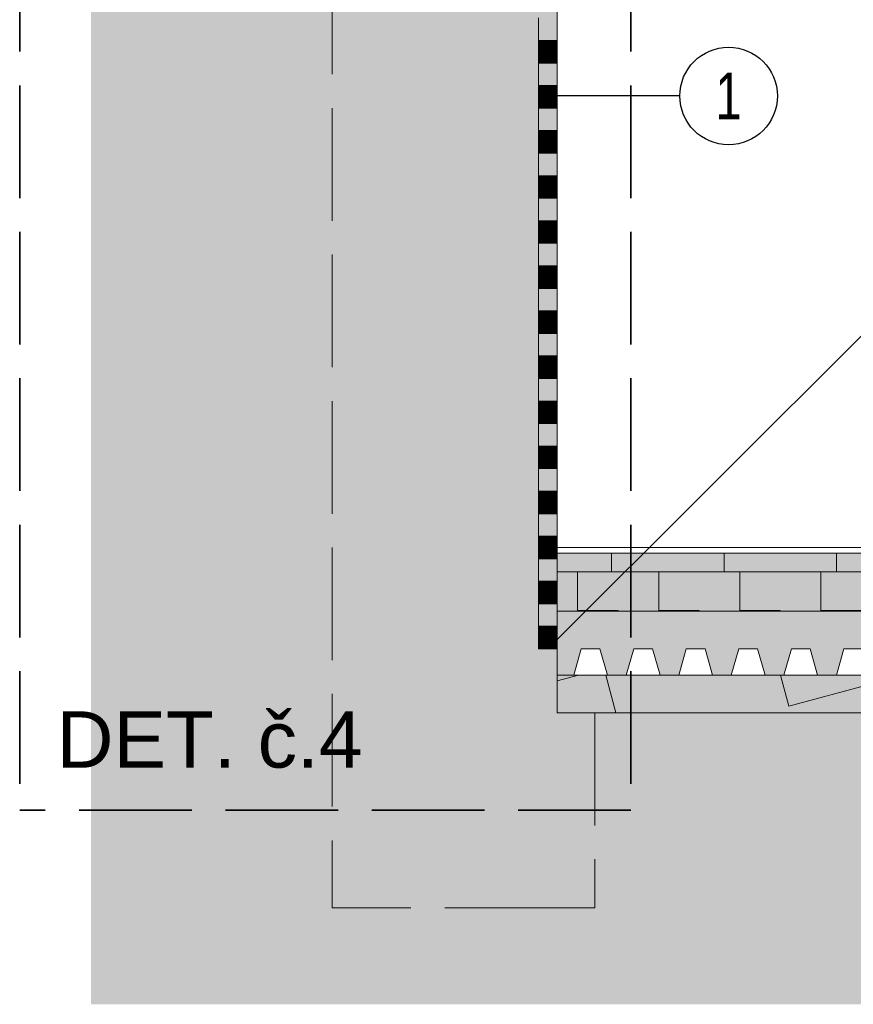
# Model space of a CAD drawing. Header units: millimetres. Extents: x 29003 to 60673, y -60985 to 17010.
# Tile 78 of 128: x 38474 to 40695, y -12065 to -9443. Entities that reach past the tile are written whole.
import ezdxf

# ---------------------------------------------------------------- set-up
doc = ezdxf.new("R2010")
doc.units = ezdxf.units.MM
doc.linetypes.add('Carkovana 2x_1', pattern=[390, 300, -90])
doc.linetypes.add('Carkovana 2x_1_1', pattern=[200, 150, -50])
for name, color, linetype, lineweight in [('XR$1$ŘEZY_1', 7, 'Continuous', 25), ('XR$2$ŘEZY - KOTY_ TEXTY_1', 7, 'Continuous', 25), ('XR$3$ŘEZY - FILING_1', 7, 'Continuous', 25)]:
    doc.layers.add(name, color=color, linetype=linetype, lineweight=lineweight)
doc.styles.add('ARIAL', font='ARIAL.TTF')

# ---------------------------------------------------------------- blocks, each defined once
blk = doc.blocks.new('VZOROVÁ ČÁRA_4')
at = {"layer": 'XR$1$ŘEZY_1', "color": 1, "linetype": 'Continuous', "lineweight": 13}
for p, q in [((39855.9, -9438.1), (39855.9, -9498.1)), ((39905.9, -9498.1), (39855.9, -9498.1)), ((39855.9, -9498.1), (39855.9, -9558.1)), ((39905.9, -9499.3), (39855.9, -9499.3)), ((39905.9, -9500.5), (39855.9, -9500.5)), ((39905.9, -9501.7), (39855.9, -9501.7)), ((39905.9, -9502.9), (39855.9, -9502.9)), ((39905.9, -9504.1), (39855.9, -9504.1)), ((39905.9, -9505.3), (39855.9, -9505.3)), ((39905.9, -9506.5), (39855.9, -9506.5)), ((39905.9, -9507.7), (39855.9, -9507.7)), ((39905.9, -9508.9), (39855.9, -9508.9)), ((39905.9, -9510.1), (39855.9, -9510.1)), ((39905.9, -9511.3), (39855.9, -9511.3)), ((39905.9, -9512.5), (39855.9, -9512.5)), ((39905.9, -9513.7), (39855.9, -9513.7)), ((39905.9, -9514.9), (39855.9, -9514.9)), ((39905.9, -9516.1), (39855.9, -9516.1)), ((39905.9, -9517.3), (39855.9, -9517.3)), ((39905.9, -9498.1), (39905.9, -9558.1)), ((39905.9, -9498.1), (39905.9, -9558.1)), ((39905.9, -9498.1), (39905.9, -9558.1)), ((39905.9, -9498.1), (39905.9, -9558.1)), ((39905.9, -9498.1), (39905.9, -9558.1)), ((39905.9, -9518.5), (39855.9, -9518.5)), ((39905.9, -9519.7), (39855.9, -9519.7)), ((39905.9, -9520.9), (39855.9, -9520.9)), ((39905.9, -9522.1), (39855.9, -9522.1)), ((39905.9, -9523.3), (39855.9, -9523.3)), ((39905.9, -9524.5), (39855.9, -9524.5)), ((39905.9, -9525.7), (39855.9, -9525.7)), ((39905.9, -9526.9), (39855.9, -9526.9)), ((39905.9, -9528.1), (39855.9, -9528.1)), ((39905.9, -9529.3), (39855.9, -9529.3)), ((39905.9, -9530.5), (39855.9, -9530.5)), ((39905.9, -9531.7), (39855.9, -9531.7)), ((39905.9, -9532.9), (39855.9, -9532.9)), ((39905.9, -9534.1), (39855.9, -9534.1)), ((39905.9, -9535.3), (39855.9, -9535.3)), ((39905.9, -9536.5), (39855.9, -9536.5)), ((39905.9, -9537.7), (39855.9, -9537.7)), ((39905.9, -9538.9), (39855.9, -9538.9)), ((39905.9, -9540.1), (39855.9, -9540.1)), ((39905.9, -9541.3), (39855.9, -9541.3)), ((39905.9, -9542.5), (39855.9, -9542.5)), ((39905.9, -9543.7), (39855.9, -9543.7)), ((39905.9, -9544.9), (39855.9, -9544.9)), ((39905.9, -9546.1), (39855.9, -9546.1)), ((39905.9, -9547.3), (39855.9, -9547.3)), ((39905.9, -9548.5), (39855.9, -9548.5)), ((39905.9, -9549.7), (39855.9, -9549.7)), ((39905.9, -9550.9), (39855.9, -9550.9)), ((39905.9, -9552.1), (39855.9, -9552.1)), ((39905.9, -9553.3), (39855.9, -9553.3)), ((39905.9, -9554.5), (39855.9, -9554.5)), ((39905.9, -9555.7), (39855.9, -9555.7)), ((39905.9, -9556.9), (39855.9, -9556.9)), ((39855.9, -9558.1), (39855.9, -9618.1)), ((39905.9, -9558.1), (39855.9, -9558.1)), ((39905.9, -9618.1), (39855.9, -9618.1)), ((39855.9, -9618.1), (39855.9, -9678.1)), ((39905.9, -9619.3), (39855.9, -9619.3)), ((39905.9, -9620.5), (39855.9, -9620.5)), ((39905.9, -9621.7), (39855.9, -9621.7)), ((39905.9, -9618.1), (39905.9, -9678.1)), ((39905.9, -9618.1), (39905.9, -9678.1)), ((39905.9, -9618.1), (39905.9, -9678.1)), ((39905.9, -9618.1), (39905.9, -9678.1)), ((39905.9, -9618.1), (39905.9, -9678.1)), ((39905.9, -9622.9), (39855.9, -9622.9)), ((39905.9, -9624.1), (39855.9, -9624.1)), ((39905.9, -9625.3), (39855.9, -9625.3)), ((39905.9, -9626.5), (39855.9, -9626.5)), ((39905.9, -9627.7), (39855.9, -9627.7)), ((39905.9, -9628.9), (39855.9, -9628.9)), ((39905.9, -9630.1), (39855.9, -9630.1)), ((39905.9, -9631.3), (39855.9, -9631.3)), ((39905.9, -9632.5), (39855.9, -9632.5)), ((39905.9, -9633.7), (39855.9, -9633.7)), ((39905.9, -9634.9), (39855.9, -9634.9)), ((39905.9, -9636.1), (39855.9, -9636.1)), ((39905.9, -9637.3), (39855.9, -9637.3)), ((39905.9, -9638.5), (39855.9, -9638.5)), ((39905.9, -9639.7), (39855.9, -9639.7)), ((39905.9, -9640.9), (39855.9, -9640.9)), ((39905.9, -9642.1), (39855.9, -9642.1)), ((39905.9, -9643.3), (39855.9, -9643.3)), ((39905.9, -9644.5), (39855.9, -9644.5)), ((39905.9, -9645.7), (39855.9, -9645.7)), ((39905.9, -9646.9), (39855.9, -9646.9)), ((39905.9, -9648.1), (39855.9, -9648.1)), ((39905.9, -9649.3), (39855.9, -9649.3)), ((39905.9, -9650.5), (39855.9, -9650.5)), ((39905.9, -9651.7), (39855.9, -9651.7)), ((39905.9, -9652.9), (39855.9, -9652.9)), ((39905.9, -9654.1), (39855.9, -9654.1)), ((39905.9, -9655.3), (39855.9, -9655.3)), ((39905.9, -9656.5), (39855.9, -9656.5)), ((39905.9, -9657.7), (39855.9, -9657.7)), ((39905.9, -9658.9), (39855.9, -9658.9)), ((39905.9, -9660.1), (39855.9, -9660.1)), ((39905.9, -9661.3), (39855.9, -9661.3)), ((39905.9, -9662.5), (39855.9, -9662.5)), ((39905.9, -9663.7), (39855.9, -9663.7)), ((39905.9, -9664.9), (39855.9, -9664.9)), ((39905.9, -9666.1), (39855.9, -9666.1)), ((39905.9, -9667.3), (39855.9, -9667.3)), ((39905.9, -9668.5), (39855.9, -9668.5)), ((39905.9, -9669.7), (39855.9, -9669.7)), ((39905.9, -9670.9), (39855.9, -9670.9)), ((39905.9, -9672.1), (39855.9, -9672.1)), ((39905.9, -9673.3), (39855.9, -9673.3)), ((39905.9, -9674.5), (39855.9, -9674.5)), ((39905.9, -9675.7), (39855.9, -9675.7)), ((39905.9, -9676.9), (39855.9, -9676.9)), ((39855.9, -9678.1), (39855.9, -9738.1)), ((39905.9, -9678.1), (39855.9, -9678.1)), ((39905.9, -9738.1), (39855.9, -9738.1)), ((39855.9, -9738.1), (39855.9, -9798.1)), ((39905.9, -9739.3), (39855.9, -9739.3)), ((39905.9, -9740.5), (39855.9, -9740.5)), ((39905.9, -9741.7), (39855.9, -9741.7)), ((39905.9, -9742.9), (39855.9, -9742.9)), ((39905.9, -9744.1), (39855.9, -9744.1)), ((39905.9, -9745.3), (39855.9, -9745.3)), ((39905.9, -9746.5), (39855.9, -9746.5)), ((39905.9, -9747.7), (39855.9, -9747.7)), ((39905.9, -9748.9), (39855.9, -9748.9)), ((39905.9, -9750.1), (39855.9, -9750.1)), ((39905.9, -9751.3), (39855.9, -9751.3)), ((39905.9, -9752.5), (39855.9, -9752.5)), ((39905.9, -9738.1), (39905.9, -9798.1)), ((39905.9, -9738.1), (39905.9, -9798.1)), ((39905.9, -9738.1), (39905.9, -9798.1)), ((39905.9, -9738.1), (39905.9, -9798.1)), ((39905.9, -9738.1), (39905.9, -9798.1)), ((39905.9, -9753.7), (39855.9, -9753.7)), ((39905.9, -9754.9), (39855.9, -9754.9)), ((39905.9, -9756.1), (39855.9, -9756.1)), ((39905.9, -9757.3), (39855.9, -9757.3)), ((39905.9, -9758.5), (39855.9, -9758.5)), ((39905.9, -9759.7), (39855.9, -9759.7)), ((39905.9, -9760.9), (39855.9, -9760.9)), ((39905.9, -9762.1), (39855.9, -9762.1)), ((39905.9, -9763.3), (39855.9, -9763.3)), ((39905.9, -9764.5), (39855.9, -9764.5)), ((39905.9, -9765.7), (39855.9, -9765.7)), ((39905.9, -9766.9), (39855.9, -9766.9)), ((39905.9, -9768.1), (39855.9, -9768.1)), ((39905.9, -9769.3), (39855.9, -9769.3)), ((39905.9, -9770.5), (39855.9, -9770.5)), ((39905.9, -9771.7), (39855.9, -9771.7)), ((39905.9, -9772.9), (39855.9, -9772.9)), ((39905.9, -9774.1), (39855.9, -9774.1)), ((39905.9, -9775.3), (39855.9, -9775.3)), ((39905.9, -9776.5), (39855.9, -9776.5)), ((39905.9, -9777.7), (39855.9, -9777.7)), ((39905.9, -9778.9), (39855.9, -9778.9)), ((39905.9, -9780.1), (39855.9, -9780.1)), ((39905.9, -9781.3), (39855.9, -9781.3)), ((39905.9, -9782.5), (39855.9, -9782.5)), ((39905.9, -9783.7), (39855.9, -9783.7)), ((39905.9, -9784.9), (39855.9, -9784.9)), ((39905.9, -9786.1), (39855.9, -9786.1)), ((39905.9, -9787.3), (39855.9, -9787.3)), ((39905.9, -9788.5), (39855.9, -9788.5)), ((39905.9, -9789.7), (39855.9, -9789.7)), ((39905.9, -9790.9), (39855.9, -9790.9)), ((39905.9, -9792.1), (39855.9, -9792.1)), ((39905.9, -9793.3), (39855.9, -9793.3)), ((39905.9, -9794.5), (39855.9, -9794.5)), ((39905.9, -9795.7), (39855.9, -9795.7)), ((39905.9, -9796.9), (39855.9, -9796.9)), ((39855.9, -9798.1), (39855.9, -9858.1)), ((39905.9, -9798.1), (39855.9, -9798.1)), ((39905.9, -9858.1), (39855.9, -9858.1)), ((39855.9, -9858.1), (39855.9, -9918.1)), ((39905.9, -9858.1), (39905.9, -9918.1)), ((39905.9, -9858.1), (39905.9, -9918.1)), ((39905.9, -9858.1), (39905.9, -9918.1)), ((39905.9, -9858.1), (39905.9, -9918.1)), ((39905.9, -9858.1), (39905.9, -9918.1)), ((39905.9, -9859.3), (39855.9, -9859.3)), ((39905.9, -9860.5), (39855.9, -9860.5)), ((39905.9, -9861.7), (39855.9, -9861.7)), ((39905.9, -9862.9), (39855.9, -9862.9)), ((39905.9, -9864.1), (39855.9, -9864.1)), ((39905.9, -9865.3), (39855.9, -9865.3)), ((39905.9, -9866.5), (39855.9, -9866.5)), ((39905.9, -9867.7), (39855.9, -9867.7)), ((39905.9, -9868.9), (39855.9, -9868.9)), ((39905.9, -9870.1), (39855.9, -9870.1)), ((39905.9, -9871.3), (39855.9, -9871.3)), ((39905.9, -9872.5), (39855.9, -9872.5)), ((39905.9, -9873.7), (39855.9, -9873.7)), ((39905.9, -9874.9), (39855.9, -9874.9)), ((39905.9, -9876.1), (39855.9, -9876.1)), ((39905.9, -9877.3), (39855.9, -9877.3)), ((39905.9, -9878.5), (39855.9, -9878.5)), ((39905.9, -9879.7), (39855.9, -9879.7)), ((39905.9, -9880.9), (39855.9, -9880.9)), ((39905.9, -9882.1), (39855.9, -9882.1)), ((39905.9, -9883.3), (39855.9, -9883.3)), ((39905.9, -9884.5), (39855.9, -9884.5)), ((39905.9, -9885.7), (39855.9, -9885.7)), ((39905.9, -9886.9), (39855.9, -9886.9)), ((39905.9, -9888.1), (39855.9, -9888.1)), ((39905.9, -9889.3), (39855.9, -9889.3)), ((39905.9, -9890.5), (39855.9, -9890.5)), ((39905.9, -9891.7), (39855.9, -9891.7)), ((39905.9, -9892.9), (39855.9, -9892.9)), ((39905.9, -9894.1), (39855.9, -9894.1)), ((39905.9, -9895.3), (39855.9, -9895.3)), ((39905.9, -9896.5), (39855.9, -9896.5)), ((39905.9, -9897.7), (39855.9, -9897.7)), ((39905.9, -9898.9), (39855.9, -9898.9)), ((39905.9, -9900.1), (39855.9, -9900.1)), ((39905.9, -9901.3), (39855.9, -9901.3)), ((39905.9, -9902.5), (39855.9, -9902.5)), ((39905.9, -9903.7), (39855.9, -9903.7)), ((39905.9, -9904.9), (39855.9, -9904.9)), ((39905.9, -9906.1), (39855.9, -9906.1)), ((39905.9, -9907.3), (39855.9, -9907.3)), ((39905.9, -9908.5), (39855.9, -9908.5)), ((39905.9, -9909.7), (39855.9, -9909.7)), ((39905.9, -9910.9), (39855.9, -9910.9)), ((39905.9, -9912.1), (39855.9, -9912.1)), ((39905.9, -9913.3), (39855.9, -9913.3)), ((39905.9, -9914.5), (39855.9, -9914.5)), ((39905.9, -9915.7), (39855.9, -9915.7)), ((39905.9, -9916.9), (39855.9, -9916.9)), ((39855.9, -9918.1), (39855.9, -9978.1)), ((39905.9, -9918.1), (39855.9, -9918.1)), ((39905.9, -9978.1), (39855.9, -9978.1)), ((39855.9, -9978.1), (39855.9, -10038.1)), ((39905.9, -9979.3), (39855.9, -9979.3)), ((39905.9, -9980.5), (39855.9, -9980.5)), ((39905.9, -9981.7), (39855.9, -9981.7)), ((39905.9, -9982.9), (39855.9, -9982.9)), ((39905.9, -9984.1), (39855.9, -9984.1)), ((39905.9, -9985.3), (39855.9, -9985.3)), ((39905.9, -9986.5), (39855.9, -9986.5)), ((39905.9, -9987.7), (39855.9, -9987.7)), ((39905.9, -9988.9), (39855.9, -9988.9)), ((39905.9, -9978.1), (39905.9, -10038.1)), ((39905.9, -9978.1), (39905.9, -10038.1)), ((39905.9, -9978.1), (39905.9, -10038.1)), ((39905.9, -9978.1), (39905.9, -10038.1)), ((39905.9, -9978.1), (39905.9, -10038.1)), ((39905.9, -9990.1), (39855.9, -9990.1)), ((39905.9, -9991.3), (39855.9, -9991.3)), ((39905.9, -9992.5), (39855.9, -9992.5)), ((39905.9, -9993.7), (39855.9, -9993.7)), ((39905.9, -9994.9), (39855.9, -9994.9)), ((39905.9, -9996.1), (39855.9, -9996.1)), ((39905.9, -9997.3), (39855.9, -9997.3)), ((39905.9, -9998.5), (39855.9, -9998.5)), ((39905.9, -9999.7), (39855.9, -9999.7)), ((39905.9, -10000.9), (39855.9, -10000.9)), ((39905.9, -10002.1), (39855.9, -10002.1)), ((39905.9, -10003.3), (39855.9, -10003.3)), ((39905.9, -10004.5), (39855.9, -10004.5)), ((39905.9, -10005.7), (39855.9, -10005.7)), ((39905.9, -10006.9), (39855.9, -10006.9)), ((39905.9, -10008.1), (39855.9, -10008.1)), ((39905.9, -10009.3), (39855.9, -10009.3)), ((39905.9, -10010.5), (39855.9, -10010.5)), ((39905.9, -10011.7), (39855.9, -10011.7)), ((39905.9, -10012.9), (39855.9, -10012.9)), ((39905.9, -10014.1), (39855.9, -10014.1)), ((39905.9, -10015.3), (39855.9, -10015.3)), ((39905.9, -10016.5), (39855.9, -10016.5)), ((39905.9, -10017.7), (39855.9, -10017.7)), ((39905.9, -10018.9), (39855.9, -10018.9)), ((39905.9, -10020.1), (39855.9, -10020.1)), ((39905.9, -10021.3), (39855.9, -10021.3)), ((39905.9, -10022.5), (39855.9, -10022.5)), ((39905.9, -10023.7), (39855.9, -10023.7)), ((39905.9, -10024.9), (39855.9, -10024.9)), ((39905.9, -10026.1), (39855.9, -10026.1)), ((39905.9, -10027.3), (39855.9, -10027.3)), ((39905.9, -10028.5), (39855.9, -10028.5)), ((39905.9, -10029.7), (39855.9, -10029.7)), ((39905.9, -10030.9), (39855.9, -10030.9)), ((39905.9, -10032.1), (39855.9, -10032.1)), ((39905.9, -10033.3), (39855.9, -10033.3)), ((39905.9, -10034.5), (39855.9, -10034.5)), ((39905.9, -10035.7), (39855.9, -10035.7)), ((39905.9, -10036.9), (39855.9, -10036.9)), ((39855.9, -10038.1), (39855.9, -10098.1)), ((39905.9, -10038.1), (39855.9, -10038.1)), ((39905.9, -10098.1), (39855.9, -10098.1)), ((39855.9, -10098.1), (39855.9, -10158.1)), ((39905.9, -10099.3), (39855.9, -10099.3)), ((39905.9, -10100.5), (39855.9, -10100.5)), ((39905.9, -10101.7), (39855.9, -10101.7)), ((39905.9, -10102.9), (39855.9, -10102.9)), ((39905.9, -10104.1), (39855.9, -10104.1)), ((39905.9, -10105.3), (39855.9, -10105.3)), ((39905.9, -10106.5), (39855.9, -10106.5)), ((39905.9, -10107.7), (39855.9, -10107.7)), ((39905.9, -10108.9), (39855.9, -10108.9)), ((39905.9, -10110.1), (39855.9, -10110.1)), ((39905.9, -10111.3), (39855.9, -10111.3)), ((39905.9, -10112.5), (39855.9, -10112.5)), ((39905.9, -10113.7), (39855.9, -10113.7)), ((39905.9, -10114.9), (39855.9, -10114.9)), ((39905.9, -10116.1), (39855.9, -10116.1)), ((39905.9, -10117.3), (39855.9, -10117.3)), ((39905.9, -10118.5), (39855.9, -10118.5)), ((39905.9, -10119.7), (39855.9, -10119.7)), ((39905.9, -10098.1), (39905.9, -10158.1)), ((39905.9, -10098.1), (39905.9, -10158.1)), ((39905.9, -10098.1), (39905.9, -10158.1)), ((39905.9, -10098.1), (39905.9, -10158.1)), ((39905.9, -10098.1), (39905.9, -10158.1)), ((39905.9, -10120.9), (39855.9, -10120.9)), ((39905.9, -10122.1), (39855.9, -10122.1)), ((39905.9, -10123.3), (39855.9, -10123.3)), ((39905.9, -10124.5), (39855.9, -10124.5)), ((39905.9, -10125.7), (39855.9, -10125.7)), ((39905.9, -10126.9), (39855.9, -10126.9)), ((39905.9, -10128.1), (39855.9, -10128.1)), ((39905.9, -10129.3), (39855.9, -10129.3)), ((39905.9, -10130.5), (39855.9, -10130.5)), ((39905.9, -10131.7), (39855.9, -10131.7)), ((39905.9, -10132.9), (39855.9, -10132.9)), ((39905.9, -10134.1), (39855.9, -10134.1)), ((39905.9, -10135.3), (39855.9, -10135.3)), ((39905.9, -10136.5), (39855.9, -10136.5)), ((39905.9, -10137.7), (39855.9, -10137.7)), ((39905.9, -10138.9), (39855.9, -10138.9)), ((39905.9, -10140.1), (39855.9, -10140.1)), ((39905.9, -10141.3), (39855.9, -10141.3)), ((39905.9, -10142.5), (39855.9, -10142.5)), ((39905.9, -10143.7), (39855.9, -10143.7)), ((39905.9, -10144.9), (39855.9, -10144.9)), ((39905.9, -10146.1), (39855.9, -10146.1)), ((39905.9, -10147.3), (39855.9, -10147.3)), ((39905.9, -10148.5), (39855.9, -10148.5)), ((39905.9, -10149.7), (39855.9, -10149.7)), ((39905.9, -10150.9), (39855.9, -10150.9)), ((39905.9, -10152.1), (39855.9, -10152.1)), ((39905.9, -10153.3), (39855.9, -10153.3)), ((39905.9, -10154.5), (39855.9, -10154.5)), ((39905.9, -10155.7), (39855.9, -10155.7)), ((39905.9, -10156.9), (39855.9, -10156.9)), ((39855.9, -10158.1), (39855.9, -10218.1)), ((39905.9, -10158.1), (39855.9, -10158.1)), ((39905.9, -10218.1), (39855.9, -10218.1)), ((39855.9, -10218.1), (39855.9, -10278.1)), ((39905.9, -10219.3), (39855.9, -10219.3)), ((39905.9, -10220.5), (39855.9, -10220.5)), ((39905.9, -10221.7), (39855.9, -10221.7)), ((39905.9, -10222.9), (39855.9, -10222.9)), ((39905.9, -10224.1), (39855.9, -10224.1)), ((39905.9, -10225.3), (39855.9, -10225.3)), ((39905.9, -10218.1), (39905.9, -10278.1)), ((39905.9, -10218.1), (39905.9, -10278.1)), ((39905.9, -10218.1), (39905.9, -10278.1)), ((39905.9, -10218.1), (39905.9, -10278.1)), ((39905.9, -10218.1), (39905.9, -10278.1)), ((39905.9, -10226.5), (39855.9, -10226.5)), ((39905.9, -10227.7), (39855.9, -10227.7)), ((39905.9, -10228.9), (39855.9, -10228.9)), ((39905.9, -10230.1), (39855.9, -10230.1)), ((39905.9, -10231.3), (39855.9, -10231.3)), ((39905.9, -10232.5), (39855.9, -10232.5)), ((39905.9, -10233.7), (39855.9, -10233.7)), ((39905.9, -10234.9), (39855.9, -10234.9)), ((39905.9, -10236.1), (39855.9, -10236.1)), ((39905.9, -10237.3), (39855.9, -10237.3)), ((39905.9, -10238.5), (39855.9, -10238.5)), ((39905.9, -10239.7), (39855.9, -10239.7)), ((39905.9, -10240.9), (39855.9, -10240.9)), ((39905.9, -10242.1), (39855.9, -10242.1)), ((39905.9, -10243.3), (39855.9, -10243.3)), ((39905.9, -10244.5), (39855.9, -10244.5)), ((39905.9, -10245.7), (39855.9, -10245.7)), ((39905.9, -10246.9), (39855.9, -10246.9)), ((39905.9, -10248.1), (39855.9, -10248.1)), ((39905.9, -10249.3), (39855.9, -10249.3)), ((39905.9, -10250.5), (39855.9, -10250.5)), ((39905.9, -10251.7), (39855.9, -10251.7)), ((39905.9, -10252.9), (39855.9, -10252.9)), ((39905.9, -10254.1), (39855.9, -10254.1)), ((39905.9, -10255.3), (39855.9, -10255.3)), ((39905.9, -10256.5), (39855.9, -10256.5)), ((39905.9, -10257.7), (39855.9, -10257.7)), ((39905.9, -10258.9), (39855.9, -10258.9)), ((39905.9, -10260.1), (39855.9, -10260.1)), ((39905.9, -10261.3), (39855.9, -10261.3)), ((39905.9, -10262.5), (39855.9, -10262.5)), ((39905.9, -10263.7), (39855.9, -10263.7)), ((39905.9, -10264.9), (39855.9, -10264.9)), ((39905.9, -10266.1), (39855.9, -10266.1)), ((39905.9, -10267.3), (39855.9, -10267.3)), ((39905.9, -10268.5), (39855.9, -10268.5)), ((39905.9, -10269.7), (39855.9, -10269.7)), ((39905.9, -10270.9), (39855.9, -10270.9)), ((39905.9, -10272.1), (39855.9, -10272.1)), ((39905.9, -10273.3), (39855.9, -10273.3)), ((39905.9, -10274.5), (39855.9, -10274.5)), ((39905.9, -10275.7), (39855.9, -10275.7)), ((39905.9, -10276.9), (39855.9, -10276.9)), ((39855.9, -10278.1), (39855.9, -10338.1)), ((39905.9, -10278.1), (39855.9, -10278.1)), ((39905.9, -10338.1), (39855.9, -10338.1)), ((39855.9, -10338.1), (39855.9, -10398.1)), ((39905.9, -10339.3), (39855.9, -10339.3)), ((39905.9, -10340.5), (39855.9, -10340.5)), ((39905.9, -10341.7), (39855.9, -10341.7)), ((39905.9, -10342.9), (39855.9, -10342.9)), ((39905.9, -10344.1), (39855.9, -10344.1)), ((39905.9, -10345.3), (39855.9, -10345.3)), ((39905.9, -10346.5), (39855.9, -10346.5)), ((39905.9, -10347.7), (39855.9, -10347.7)), ((39905.9, -10348.9), (39855.9, -10348.9)), ((39905.9, -10350.1), (39855.9, -10350.1)), ((39905.9, -10351.3), (39855.9, -10351.3)), ((39905.9, -10352.5), (39855.9, -10352.5)), ((39905.9, -10353.7), (39855.9, -10353.7)), ((39905.9, -10354.9), (39855.9, -10354.9)), ((39905.9, -10356.1), (39855.9, -10356.1)), ((39905.9, -10338.1), (39905.9, -10398.1)), ((39905.9, -10338.1), (39905.9, -10398.1)), ((39905.9, -10338.1), (39905.9, -10398.1)), ((39905.9, -10338.1), (39905.9, -10398.1)), ((39905.9, -10338.1), (39905.9, -10398.1)), ((39905.9, -10357.3), (39855.9, -10357.3)), ((39905.9, -10358.5), (39855.9, -10358.5)), ((39905.9, -10359.7), (39855.9, -10359.7)), ((39905.9, -10360.9), (39855.9, -10360.9)), ((39905.9, -10362.1), (39855.9, -10362.1)), ((39905.9, -10363.3), (39855.9, -10363.3)), ((39905.9, -10364.5), (39855.9, -10364.5)), ((39905.9, -10365.7), (39855.9, -10365.7)), ((39905.9, -10366.9), (39855.9, -10366.9)), ((39905.9, -10368.1), (39855.9, -10368.1)), ((39905.9, -10369.3), (39855.9, -10369.3)), ((39905.9, -10370.5), (39855.9, -10370.5)), ((39905.9, -10371.7), (39855.9, -10371.7)), ((39905.9, -10372.9), (39855.9, -10372.9)), ((39905.9, -10374.1), (39855.9, -10374.1)), ((39905.9, -10375.3), (39855.9, -10375.3)), ((39905.9, -10376.5), (39855.9, -10376.5)), ((39905.9, -10377.7), (39855.9, -10377.7)), ((39905.9, -10378.9), (39855.9, -10378.9)), ((39905.9, -10380.1), (39855.9, -10380.1)), ((39905.9, -10381.3), (39855.9, -10381.3)), ((39905.9, -10382.5), (39855.9, -10382.5)), ((39905.9, -10383.7), (39855.9, -10383.7)), ((39905.9, -10384.9), (39855.9, -10384.9)), ((39905.9, -10386.1), (39855.9, -10386.1)), ((39905.9, -10387.3), (39855.9, -10387.3)), ((39905.9, -10388.5), (39855.9, -10388.5)), ((39905.9, -10389.7), (39855.9, -10389.7)), ((39905.9, -10390.9), (39855.9, -10390.9)), ((39905.9, -10392.1), (39855.9, -10392.1)), ((39905.9, -10393.3), (39855.9, -10393.3)), ((39905.9, -10394.5), (39855.9, -10394.5)), ((39905.9, -10395.7), (39855.9, -10395.7)), ((39905.9, -10396.9), (39855.9, -10396.9)), ((39855.9, -10398.1), (39855.9, -10458.1)), ((39905.9, -10398.1), (39855.9, -10398.1)), ((39905.9, -10458.1), (39855.9, -10458.1)), ((39855.9, -10458.1), (39855.9, -10518.1)), ((39905.9, -10459.3), (39855.9, -10459.3)), ((39905.9, -10460.5), (39855.9, -10460.5)), ((39905.9, -10458.1), (39905.9, -10518.1)), ((39905.9, -10458.1), (39905.9, -10518.1)), ((39905.9, -10458.1), (39905.9, -10518.1)), ((39905.9, -10458.1), (39905.9, -10518.1)), ((39905.9, -10458.1), (39905.9, -10518.1)), ((39905.9, -10461.7), (39855.9, -10461.7)), ((39905.9, -10462.9), (39855.9, -10462.9)), ((39905.9, -10464.1), (39855.9, -10464.1)), ((39905.9, -10465.3), (39855.9, -10465.3)), ((39905.9, -10466.5), (39855.9, -10466.5)), ((39905.9, -10467.7), (39855.9, -10467.7)), ((39905.9, -10468.9), (39855.9, -10468.9)), ((39905.9, -10470.1), (39855.9, -10470.1)), ((39905.9, -10471.3), (39855.9, -10471.3)), ((39905.9, -10472.5), (39855.9, -10472.5)), ((39905.9, -10473.7), (39855.9, -10473.7)), ((39905.9, -10474.9), (39855.9, -10474.9)), ((39905.9, -10476.1), (39855.9, -10476.1)), ((39905.9, -10477.3), (39855.9, -10477.3)), ((39905.9, -10478.5), (39855.9, -10478.5)), ((39905.9, -10479.7), (39855.9, -10479.7)), ((39905.9, -10480.9), (39855.9, -10480.9)), ((39905.9, -10482.1), (39855.9, -10482.1)), ((39905.9, -10483.3), (39855.9, -10483.3)), ((39905.9, -10484.5), (39855.9, -10484.5)), ((39905.9, -10485.7), (39855.9, -10485.7)), ((39905.9, -10486.9), (39855.9, -10486.9)), ((39905.9, -10488.1), (39855.9, -10488.1)), ((39905.9, -10489.3), (39855.9, -10489.3)), ((39905.9, -10490.5), (39855.9, -10490.5)), ((39905.9, -10491.7), (39855.9, -10491.7)), ((39905.9, -10492.9), (39855.9, -10492.9)), ((39905.9, -10494.1), (39855.9, -10494.1)), ((39905.9, -10495.3), (39855.9, -10495.3)), ((39905.9, -10496.5), (39855.9, -10496.5)), ((39905.9, -10497.7), (39855.9, -10497.7)), ((39905.9, -10498.9), (39855.9, -10498.9)), ((39905.9, -10500.1), (39855.9, -10500.1)), ((39905.9, -10501.3), (39855.9, -10501.3)), ((39905.9, -10502.5), (39855.9, -10502.5)), ((39905.9, -10503.7), (39855.9, -10503.7)), ((39905.9, -10504.9), (39855.9, -10504.9)), ((39905.9, -10506.1), (39855.9, -10506.1)), ((39905.9, -10507.3), (39855.9, -10507.3)), ((39905.9, -10508.5), (39855.9, -10508.5)), ((39905.9, -10509.7), (39855.9, -10509.7)), ((39905.9, -10510.9), (39855.9, -10510.9)), ((39905.9, -10512.1), (39855.9, -10512.1)), ((39905.9, -10513.3), (39855.9, -10513.3)), ((39905.9, -10514.5), (39855.9, -10514.5)), ((39905.9, -10515.7), (39855.9, -10515.7)), ((39905.9, -10516.9), (39855.9, -10516.9)), ((39855.9, -10518.1), (39855.9, -10578.1)), ((39905.9, -10518.1), (39855.9, -10518.1)), ((39905.9, -10578.1), (39855.9, -10578.1)), ((39855.9, -10578.1), (39855.9, -10638.1)), ((39905.9, -10579.3), (39855.9, -10579.3)), ((39905.9, -10580.5), (39855.9, -10580.5)), ((39905.9, -10581.7), (39855.9, -10581.7)), ((39905.9, -10582.9), (39855.9, -10582.9)), ((39905.9, -10584.1), (39855.9, -10584.1)), ((39905.9, -10585.3), (39855.9, -10585.3)), ((39905.9, -10586.5), (39855.9, -10586.5)), ((39905.9, -10587.7), (39855.9, -10587.7)), ((39905.9, -10588.9), (39855.9, -10588.9)), ((39905.9, -10590.1), (39855.9, -10590.1)), ((39905.9, -10591.3), (39855.9, -10591.3)), ((39905.9, -10578.1), (39905.9, -10638.1)), ((39905.9, -10578.1), (39905.9, -10638.1)), ((39905.9, -10578.1), (39905.9, -10638.1)), ((39905.9, -10578.1), (39905.9, -10638.1)), ((39905.9, -10578.1), (39905.9, -10638.1)), ((39905.9, -10592.5), (39855.9, -10592.5)), ((39905.9, -10593.7), (39855.9, -10593.7)), ((39905.9, -10594.9), (39855.9, -10594.9)), ((39905.9, -10596.1), (39855.9, -10596.1)), ((39905.9, -10597.3), (39855.9, -10597.3)), ((39905.9, -10598.5), (39855.9, -10598.5)), ((39905.9, -10599.7), (39855.9, -10599.7)), ((39905.9, -10600.9), (39855.9, -10600.9)), ((39905.9, -10602.1), (39855.9, -10602.1)), ((39905.9, -10603.3), (39855.9, -10603.3)), ((39905.9, -10604.5), (39855.9, -10604.5)), ((39905.9, -10605.7), (39855.9, -10605.7)), ((39905.9, -10606.9), (39855.9, -10606.9)), ((39905.9, -10608.1), (39855.9, -10608.1)), ((39905.9, -10609.3), (39855.9, -10609.3)), ((39905.9, -10610.5), (39855.9, -10610.5)), ((39905.9, -10611.7), (39855.9, -10611.7)), ((39905.9, -10612.9), (39855.9, -10612.9)), ((39905.9, -10614.1), (39855.9, -10614.1)), ((39905.9, -10615.3), (39855.9, -10615.3)), ((39905.9, -10616.5), (39855.9, -10616.5)), ((39905.9, -10617.7), (39855.9, -10617.7)), ((39905.9, -10618.9), (39855.9, -10618.9)), ((39905.9, -10620.1), (39855.9, -10620.1)), ((39905.9, -10621.3), (39855.9, -10621.3)), ((39905.9, -10622.5), (39855.9, -10622.5)), ((39905.9, -10623.7), (39855.9, -10623.7)), ((39905.9, -10624.9), (39855.9, -10624.9)), ((39905.9, -10626.1), (39855.9, -10626.1)), ((39905.9, -10627.3), (39855.9, -10627.3)), ((39905.9, -10628.5), (39855.9, -10628.5)), ((39905.9, -10629.7), (39855.9, -10629.7)), ((39905.9, -10630.9), (39855.9, -10630.9)), ((39905.9, -10632.1), (39855.9, -10632.1)), ((39905.9, -10633.3), (39855.9, -10633.3)), ((39905.9, -10634.5), (39855.9, -10634.5)), ((39905.9, -10635.7), (39855.9, -10635.7)), ((39905.9, -10636.9), (39855.9, -10636.9)), ((39855.9, -10638.1), (39855.9, -10698.1)), ((39905.9, -10638.1), (39855.9, -10638.1)), ((39905.9, -10698.1), (39855.9, -10698.1)), ((39855.9, -10698.1), (39855.9, -10758.1)), ((39905.9, -10699.3), (39855.9, -10699.3)), ((39905.9, -10700.5), (39855.9, -10700.5)), ((39905.9, -10701.7), (39855.9, -10701.7)), ((39905.9, -10702.9), (39855.9, -10702.9)), ((39905.9, -10704.1), (39855.9, -10704.1)), ((39905.9, -10705.3), (39855.9, -10705.3)), ((39905.9, -10706.5), (39855.9, -10706.5)), ((39905.9, -10707.7), (39855.9, -10707.7)), ((39905.9, -10708.9), (39855.9, -10708.9)), ((39905.9, -10710.1), (39855.9, -10710.1)), ((39905.9, -10711.3), (39855.9, -10711.3)), ((39905.9, -10712.5), (39855.9, -10712.5)), ((39905.9, -10713.7), (39855.9, -10713.7)), ((39905.9, -10714.9), (39855.9, -10714.9)), ((39905.9, -10716.1), (39855.9, -10716.1)), ((39905.9, -10717.3), (39855.9, -10717.3)), ((39905.9, -10718.5), (39855.9, -10718.5)), ((39905.9, -10719.7), (39855.9, -10719.7)), ((39905.9, -10720.9), (39855.9, -10720.9)), ((39905.9, -10722.1), (39855.9, -10722.1)), ((39905.9, -10723.3), (39855.9, -10723.3)), ((39905.9, -10698.1), (39905.9, -10758.1)), ((39905.9, -10698.1), (39905.9, -10758.1)), ((39905.9, -10698.1), (39905.9, -10758.1)), ((39905.9, -10698.1), (39905.9, -10758.1)), ((39905.9, -10698.1), (39905.9, -10758.1)), ((39905.9, -10724.5), (39855.9, -10724.5)), ((39905.9, -10725.7), (39855.9, -10725.7)), ((39905.9, -10726.9), (39855.9, -10726.9)), ((39905.9, -10728.1), (39855.9, -10728.1)), ((39905.9, -10729.3), (39855.9, -10729.3)), ((39905.9, -10730.5), (39855.9, -10730.5)), ((39905.9, -10731.7), (39855.9, -10731.7)), ((39905.9, -10732.9), (39855.9, -10732.9)), ((39905.9, -10734.1), (39855.9, -10734.1)), ((39905.9, -10735.3), (39855.9, -10735.3)), ((39905.9, -10736.5), (39855.9, -10736.5)), ((39905.9, -10737.7), (39855.9, -10737.7)), ((39905.9, -10738.9), (39855.9, -10738.9)), ((39905.9, -10740.1), (39855.9, -10740.1)), ((39905.9, -10741.3), (39855.9, -10741.3)), ((39905.9, -10742.5), (39855.9, -10742.5)), ((39905.9, -10743.7), (39855.9, -10743.7)), ((39905.9, -10744.9), (39855.9, -10744.9)), ((39905.9, -10746.1), (39855.9, -10746.1)), ((39905.9, -10747.3), (39855.9, -10747.3)), ((39905.9, -10748.5), (39855.9, -10748.5)), ((39905.9, -10749.7), (39855.9, -10749.7)), ((39905.9, -10750.9), (39855.9, -10750.9)), ((39905.9, -10752.1), (39855.9, -10752.1)), ((39905.9, -10753.3), (39855.9, -10753.3)), ((39905.9, -10754.5), (39855.9, -10754.5)), ((39905.9, -10755.7), (39855.9, -10755.7)), ((39905.9, -10756.9), (39855.9, -10756.9)), ((39855.9, -10758.1), (39855.9, -10818.1)), ((39905.9, -10758.1), (39855.9, -10758.1)), ((39905.9, -10818.1), (39855.9, -10818.1)), ((39855.9, -10818.1), (39855.9, -10878.1)), ((39905.9, -10819.3), (39855.9, -10819.3)), ((39905.9, -10820.5), (39855.9, -10820.5)), ((39905.9, -10821.7), (39855.9, -10821.7)), ((39905.9, -10822.9), (39855.9, -10822.9)), ((39905.9, -10824.1), (39855.9, -10824.1)), ((39905.9, -10825.3), (39855.9, -10825.3)), ((39905.9, -10826.5), (39855.9, -10826.5)), ((39905.9, -10827.7), (39855.9, -10827.7)), ((39905.9, -10818.1), (39905.9, -10878.1)), ((39905.9, -10818.1), (39905.9, -10878.1)), ((39905.9, -10818.1), (39905.9, -10878.1)), ((39905.9, -10818.1), (39905.9, -10878.1)), ((39905.9, -10818.1), (39905.9, -10878.1)), ((39905.9, -10828.9), (39855.9, -10828.9)), ((39905.9, -10830.1), (39855.9, -10830.1)), ((39905.9, -10831.3), (39855.9, -10831.3)), ((39905.9, -10832.5), (39855.9, -10832.5)), ((39905.9, -10833.7), (39855.9, -10833.7)), ((39905.9, -10834.9), (39855.9, -10834.9)), ((39905.9, -10836.1), (39855.9, -10836.1)), ((39905.9, -10837.3), (39855.9, -10837.3)), ((39905.9, -10838.5), (39855.9, -10838.5)), ((39905.9, -10839.7), (39855.9, -10839.7)), ((39905.9, -10840.9), (39855.9, -10840.9)), ((39905.9, -10842.1), (39855.9, -10842.1)), ((39905.9, -10843.3), (39855.9, -10843.3)), ((39905.9, -10844.5), (39855.9, -10844.5)), ((39905.9, -10845.7), (39855.9, -10845.7)), ((39905.9, -10846.9), (39855.9, -10846.9)), ((39905.9, -10848.1), (39855.9, -10848.1)), ((39905.9, -10849.3), (39855.9, -10849.3)), ((39905.9, -10850.5), (39855.9, -10850.5)), ((39905.9, -10851.7), (39855.9, -10851.7)), ((39905.9, -10852.9), (39855.9, -10852.9)), ((39905.9, -10854.1), (39855.9, -10854.1)), ((39905.9, -10855.3), (39855.9, -10855.3)), ((39905.9, -10856.5), (39855.9, -10856.5)), ((39905.9, -10857.7), (39855.9, -10857.7)), ((39905.9, -10858.9), (39855.9, -10858.9)), ((39905.9, -10860.1), (39855.9, -10860.1)), ((39905.9, -10861.3), (39855.9, -10861.3)), ((39905.9, -10862.5), (39855.9, -10862.5)), ((39905.9, -10863.7), (39855.9, -10863.7)), ((39905.9, -10864.9), (39855.9, -10864.9)), ((39905.9, -10866.1), (39855.9, -10866.1)), ((39905.9, -10867.3), (39855.9, -10867.3)), ((39905.9, -10868.5), (39855.9, -10868.5)), ((39905.9, -10869.7), (39855.9, -10869.7)), ((39905.9, -10870.9), (39855.9, -10870.9)), ((39905.9, -10872.1), (39855.9, -10872.1)), ((39905.9, -10873.3), (39855.9, -10873.3)), ((39905.9, -10874.5), (39855.9, -10874.5)), ((39905.9, -10875.7), (39855.9, -10875.7)), ((39905.9, -10876.9), (39855.9, -10876.9)), ((39855.9, -10878.1), (39855.9, -10938.1)), ((39905.9, -10878.1), (39855.9, -10878.1)), ((39905.9, -10938.1), (39855.9, -10938.1)), ((39855.9, -10938.1), (39855.9, -10998.1)), ((39905.9, -10939.3), (39855.9, -10939.3)), ((39905.9, -10940.5), (39855.9, -10940.5)), ((39905.9, -10941.7), (39855.9, -10941.7)), ((39905.9, -10942.9), (39855.9, -10942.9)), ((39905.9, -10944.1), (39855.9, -10944.1)), ((39905.9, -10945.3), (39855.9, -10945.3)), ((39905.9, -10946.5), (39855.9, -10946.5)), ((39905.9, -10947.7), (39855.9, -10947.7)), ((39905.9, -10948.9), (39855.9, -10948.9)), ((39905.9, -10950.1), (39855.9, -10950.1)), ((39905.9, -10951.3), (39855.9, -10951.3)), ((39905.9, -10952.5), (39855.9, -10952.5)), ((39905.9, -10953.7), (39855.9, -10953.7)), ((39905.9, -10954.9), (39855.9, -10954.9)), ((39905.9, -10956.1), (39855.9, -10956.1)), ((39905.9, -10957.3), (39855.9, -10957.3)), ((39905.9, -10958.5), (39855.9, -10958.5)), ((39905.9, -10938.1), (39905.9, -10998.1)), ((39905.9, -10938.1), (39905.9, -10998.1)), ((39905.9, -10938.1), (39905.9, -10998.1)), ((39905.9, -10938.1), (39905.9, -10998.1)), ((39905.9, -10938.1), (39905.9, -10998.1)), ((39905.9, -10959.7), (39855.9, -10959.7)), ((39905.9, -10960.9), (39855.9, -10960.9)), ((39905.9, -10962.1), (39855.9, -10962.1)), ((39905.9, -10963.3), (39855.9, -10963.3)), ((39905.9, -10964.5), (39855.9, -10964.5)), ((39905.9, -10965.7), (39855.9, -10965.7)), ((39905.9, -10966.9), (39855.9, -10966.9)), ((39905.9, -10968.1), (39855.9, -10968.1)), ((39905.9, -10969.3), (39855.9, -10969.3)), ((39905.9, -10970.5), (39855.9, -10970.5)), ((39905.9, -10971.7), (39855.9, -10971.7)), ((39905.9, -10972.9), (39855.9, -10972.9)), ((39905.9, -10974.1), (39855.9, -10974.1)), ((39905.9, -10975.3), (39855.9, -10975.3)), ((39905.9, -10976.5), (39855.9, -10976.5)), ((39905.9, -10977.7), (39855.9, -10977.7)), ((39905.9, -10978.9), (39855.9, -10978.9)), ((39905.9, -10980.1), (39855.9, -10980.1)), ((39905.9, -10981.3), (39855.9, -10981.3)), ((39905.9, -10982.5), (39855.9, -10982.5)), ((39905.9, -10983.7), (39855.9, -10983.7)), ((39905.9, -10984.9), (39855.9, -10984.9)), ((39905.9, -10986.1), (39855.9, -10986.1)), ((39905.9, -10987.3), (39855.9, -10987.3)), ((39905.9, -10988.5), (39855.9, -10988.5)), ((39905.9, -10989.7), (39855.9, -10989.7)), ((39905.9, -10990.9), (39855.9, -10990.9)), ((39905.9, -10992.1), (39855.9, -10992.1)), ((39905.9, -10993.3), (39855.9, -10993.3)), ((39905.9, -10994.5), (39855.9, -10994.5)), ((39905.9, -10995.7), (39855.9, -10995.7)), ((39905.9, -10996.9), (39855.9, -10996.9)), ((39855.9, -10998.1), (39855.9, -11058.1)), ((39905.9, -10998.1), (39855.9, -10998.1)), ((39905.9, -11058.1), (39855.9, -11058.1)), ((39855.9, -11058.1), (39855.9, -11118.1)), ((39905.9, -11059.3), (39855.9, -11059.3)), ((39905.9, -11060.5), (39855.9, -11060.5)), ((39905.9, -11061.7), (39855.9, -11061.7)), ((39905.9, -11062.9), (39855.9, -11062.9)), ((39905.9, -11064.1), (39855.9, -11064.1)), ((39905.9, -11058.1), (39905.9, -11118.1)), ((39905.9, -11058.1), (39905.9, -11118.1)), ((39905.9, -11058.1), (39905.9, -11118.1)), ((39905.9, -11058.1), (39905.9, -11118.1)), ((39905.9, -11058.1), (39905.9, -11118.1)), ((39905.9, -11065.3), (39855.9, -11065.3)), ((39905.9, -11066.5), (39855.9, -11066.5)), ((39905.9, -11067.7), (39855.9, -11067.7)), ((39905.9, -11068.9), (39855.9, -11068.9)), ((39905.9, -11070.1), (39855.9, -11070.1)), ((39905.9, -11071.3), (39855.9, -11071.3)), ((39905.9, -11072.5), (39855.9, -11072.5)), ((39905.9, -11073.7), (39855.9, -11073.7)), ((39905.9, -11074.9), (39855.9, -11074.9)), ((39905.9, -11076.1), (39855.9, -11076.1)), ((39905.9, -11077.3), (39855.9, -11077.3)), ((39905.9, -11078.5), (39855.9, -11078.5)), ((39905.9, -11079.7), (39855.9, -11079.7)), ((39905.9, -11080.9), (39855.9, -11080.9)), ((39905.9, -11082.1), (39855.9, -11082.1)), ((39905.9, -11083.3), (39855.9, -11083.3)), ((39905.9, -11084.5), (39855.9, -11084.5)), ((39905.9, -11085.7), (39855.9, -11085.7)), ((39905.9, -11086.9), (39855.9, -11086.9)), ((39905.9, -11088.1), (39855.9, -11088.1)), ((39905.9, -11089.3), (39855.9, -11089.3)), ((39905.9, -11090.5), (39855.9, -11090.5)), ((39905.9, -11091.7), (39855.9, -11091.7)), ((39905.9, -11092.9), (39855.9, -11092.9)), ((39905.9, -11094.1), (39855.9, -11094.1)), ((39905.9, -11095.3), (39855.9, -11095.3)), ((39905.9, -11096.5), (39855.9, -11096.5)), ((39905.9, -11097.7), (39855.9, -11097.7)), ((39905.9, -11098.9), (39855.9, -11098.9)), ((39905.9, -11100.1), (39855.9, -11100.1)), ((39905.9, -11101.3), (39855.9, -11101.3)), ((39905.9, -11102.5), (39855.9, -11102.5)), ((39905.9, -11103.7), (39855.9, -11103.7)), ((39905.9, -11104.9), (39855.9, -11104.9)), ((39905.9, -11106.1), (39855.9, -11106.1)), ((39905.9, -11107.3), (39855.9, -11107.3)), ((39905.9, -11108.5), (39855.9, -11108.5)), ((39905.9, -11109.7), (39855.9, -11109.7)), ((39905.9, -11110.9), (39855.9, -11110.9)), ((39905.9, -11112.1), (39855.9, -11112.1)), ((39905.9, -11113.3), (39855.9, -11113.3)), ((39905.9, -11114.5), (39855.9, -11114.5)), ((39905.9, -11115.7), (39855.9, -11115.7)), ((39905.9, -11116.9), (39855.9, -11116.9)), ((39855.9, -11118.1), (39855.9, -11118.1)), ((39905.9, -11118.1), (39855.9, -11118.1)), ((39905.9, -11118.1), (39905.9, -11118.1)), ((39905.9, -11118.1), (39905.9, -11118.1))]:
    blk.add_line(p, q, dxfattribs=at)
for points in [[(39905.9, -9438.1), (39905.9, -9498.1), (39905.9, -9558.1)], [(39905.9, -9438.1), (39905.9, -9498.1), (39905.9, -9558.1)], [(39905.9, -9558.1), (39905.9, -9618.1), (39905.9, -9678.1)], [(39905.9, -9558.1), (39905.9, -9618.1), (39905.9, -9678.1)], [(39905.9, -9678.1), (39905.9, -9738.1), (39905.9, -9798.1)], [(39905.9, -9678.1), (39905.9, -9738.1), (39905.9, -9798.1)], [(39905.9, -9798.1), (39905.9, -9858.1), (39905.9, -9918.1)], [(39905.9, -9798.1), (39905.9, -9858.1), (39905.9, -9918.1)], [(39905.9, -9918.1), (39905.9, -9978.1), (39905.9, -10038.1)], [(39905.9, -9918.1), (39905.9, -9978.1), (39905.9, -10038.1)], [(39905.9, -10038.1), (39905.9, -10098.1), (39905.9, -10158.1)], [(39905.9, -10038.1), (39905.9, -10098.1), (39905.9, -10158.1)], [(39905.9, -10158.1), (39905.9, -10218.1), (39905.9, -10278.1)], [(39905.9, -10158.1), (39905.9, -10218.1), (39905.9, -10278.1)], [(39905.9, -10278.1), (39905.9, -10338.1), (39905.9, -10398.1)], [(39905.9, -10278.1), (39905.9, -10338.1), (39905.9, -10398.1)], [(39905.9, -10398.1), (39905.9, -10458.1), (39905.9, -10518.1)], [(39905.9, -10398.1), (39905.9, -10458.1), (39905.9, -10518.1)], [(39905.9, -10518.1), (39905.9, -10578.1), (39905.9, -10638.1)], [(39905.9, -10518.1), (39905.9, -10578.1), (39905.9, -10638.1)], [(39905.9, -10638.1), (39905.9, -10698.1), (39905.9, -10758.1)], [(39905.9, -10638.1), (39905.9, -10698.1), (39905.9, -10758.1)], [(39905.9, -10758.1), (39905.9, -10818.1), (39905.9, -10878.1)], [(39905.9, -10758.1), (39905.9, -10818.1), (39905.9, -10878.1)], [(39905.9, -10878.1), (39905.9, -10938.1), (39905.9, -10998.1)], [(39905.9, -10878.1), (39905.9, -10938.1), (39905.9, -10998.1)], [(39905.9, -10998.1), (39905.9, -11058.1), (39905.9, -11118.1)], [(39905.9, -10998.1), (39905.9, -11058.1), (39905.9, -11118.1)]]:
    blk.add_lwpolyline(points, dxfattribs=at)

msp = doc.modelspace()

# ---------------------------------------------------------------- hatches: boundary and pattern name
at = {"layer": 'XR$3$ŘEZY - FILING_1', "linetype": 'Carkovana 2x_1_1', "lineweight": 13}
h = msp.add_hatch(color=254, dxfattribs=at)
h.paths.add_polyline_path([(43335.9, -7868.1), (43355.9, -7868.1), (43355.9, -4977.3), (43640, -4982.3), (43640, -4797.3), (38663.8, -4710.4), (38663.8, -5018.1), (39305.9, -5018.1), (39305.9, -7768.1), (38663.8, -7768.1), (38663.8, -8118.1), (39305.9, -8118.1), (39305.9, -11807.4), (40005.9, -11807.4), (40005.9, -11288.1), (39905.9, -11288.1), (39905.9, -8118.1), (42885.9, -8118.1), (42885.9, -11288.1), (42785.9, -11288.1), (42785.9, -11807.4), (43335.9, -11807.4), (43335.9, -10139.3), (43335.8, -10139.3), (43335.8, -8148.1), (43335.9, -8148.1)])
h.paths.add_polyline_path([(42885.9, -7768.1), (39905.9, -7768.1), (39905.9, -5018.1), (42885.9, -5018.1)], flags=16)
msp.add_hatch(color=9, dxfattribs=at).paths.add_polyline_path([(44335.9, -11268.1), (43335.9, -11268.1), (43335.9, -11807.4), (42785.9, -11807.4), (42785.9, -11288.1), (40005.9, -11288.1), (40005.9, -11807.4), (39305.9, -11807.4), (39305.9, -8118.1), (38663.8, -8118.1), (38663.8, -12064.6), (48164.4, -12064.6), (48164.4, -8098.1), (44335.9, -8098.1)], flags=0)
at = {"layer": 'XR$3$ŘEZY - FILING_1', "linetype": 'Continuous', "lineweight": 13}
for points in [[(39905.9, -10913.1), (41235.9, -10913.1), (42885.3, -10913.1), (42885.3, -10863.1), (39905.9, -10863.1)], [(42885.9, -11018.1), (42885.9, -10913.1), (39905.9, -10913.1), (39905.9, -11018.1)], [(39905.9, -11188.1), (39905.9, -11288.1), (39905.9, -11288.1), (42885.9, -11288.1), (42885.9, -11188.1)]]:
    msp.add_hatch(color=11, dxfattribs=at).paths.add_polyline_path(points, flags=0)
h = msp.add_hatch(dxfattribs=at)
h.set_pattern_fill('VZOR', scale=150, style=0, pattern_type=2)
h.set_pattern_definition([(0, (300, 300), (150, 150), [150, -150]), (90, (300, 300), (-150, 150), [150, -150])])
h.paths.add_polyline_path([(39905.9, -10913.1), (41235.9, -10913.1), (42885.3, -10913.1), (42885.3, -10863.1), (39905.9, -10863.1)], flags=0)
h = msp.add_hatch(dxfattribs=at)
h.set_pattern_fill('VZOR', scale=108, style=0, pattern_type=2)
h.set_pattern_definition([(0, (216, 216), (108, 108), [108, -108]), (90, (216, 216), (-108, 108), [108, -108])])
h.paths.add_polyline_path([(42885.9, -11018.1), (42885.9, -10913.1), (39905.9, -10913.1), (39905.9, -11018.1)], flags=0)
msp.add_hatch(color=251, dxfattribs=at).paths.add_polyline_path([(39905.9, -11018.1), (39905.9, -11188.1), (39949.6, -11188.1), (39969.6, -11118.1), (40019.6, -11118.1), (40039.6, -11188.1), (40089.6, -11188.1), (40109.6, -11118.1), (40159.6, -11118.1), (40179.6, -11188.1), (40229.6, -11188.1), (40249.6, -11118.1), (40299.6, -11118.1), (40319.6, -11188.1), (40369.6, -11188.1), (40389.6, -11118.1), (40439.6, -11118.1), (40459.6, -11188.1), (40509.6, -11188.1), (40529.6, -11118.1), (40579.6, -11118.1), (40599.6, -11188.1), (40649.6, -11188.1), (40669.6, -11118.1), (40719.6, -11118.1), (40739.6, -11188.1), (40789.6, -11188.1), (40809.6, -11118.1), (40859.6, -11118.1), (40879.6, -11188.1), (40929.6, -11188.1), (40949.6, -11118.1), (40999.6, -11118.1), (41019.6, -11188.1), (41069.6, -11188.1), (41089.6, -11118.1), (41139.6, -11118.1), (41159.6, -11188.1), (41209.6, -11188.1), (41229.6, -11118.1), (41279.6, -11118.1), (41299.6, -11188.1), (41349.6, -11188.1), (41369.6, -11118.1), (41419.6, -11118.1), (41439.6, -11188.1), (41489.6, -11188.1), (41509.6, -11118.1), (41559.6, -11118.1), (41579.6, -11188.1), (41629.6, -11188.1), (41649.6, -11118.1), (41699.6, -11118.1), (41719.6, -11188.1), (41769.6, -11188.1), (41789.6, -11118.1), (41839.6, -11118.1), (41859.6, -11188.1), (41909.6, -11188.1), (41929.6, -11118.1), (41979.6, -11118.1), (41999.6, -11188.1), (42049.6, -11188.1), (42069.6, -11118.1), (42119.6, -11118.1), (42139.6, -11188.1), (42189.6, -11188.1), (42209.6, -11118.1), (42259.6, -11118.1), (42279.6, -11188.1), (42329.6, -11188.1), (42349.6, -11118.1), (42399.6, -11118.1), (42419.6, -11188.1), (42469.6, -11188.1), (42489.6, -11118.1), (42539.6, -11118.1), (42559.6, -11188.1), (42609.6, -11188.1), (42629.6, -11118.1), (42679.6, -11118.1), (42699.6, -11188.1), (42749.6, -11188.1), (42769.6, -11118.1), (42819.6, -11118.1), (42839.6, -11188.1), (42885.9, -11188.1), (42885.9, -11018.1)])
h = msp.add_hatch(dxfattribs=at)
h.set_pattern_fill('VZOR', scale=225, angle=15, style=0, pattern_type=2)
h.set_pattern_definition([(15, (318.2, 551.14), (159.099, 275.5676), [225, -225]), (105, (318.2, 551.14), (-275.5676, 159.099), [225, -225])])
h.paths.add_polyline_path([(39905.9, -11188.1), (39905.9, -11288.1), (39905.9, -11288.1), (42885.9, -11288.1), (42885.9, -11188.1)], flags=0)

# ---------------------------------------------------------------- linework, layer by layer
at = {"layer": 'XR$1$ŘEZY_1', "color": 204, "linetype": 'Carkovana 2x_1', "lineweight": 35}
for p, q in [((38473.7, -8057.7), (38473.7, -11547.7)), ((40101.9, -8057.7), (40101.9, -11547.7)), ((40101.9, -11547.7), (38473.7, -11547.7))]:
    msp.add_line(p, q, dxfattribs=at)
at = {"layer": 'XR$1$ŘEZY_1', "color": 7, "linetype": 'Carkovana 2x_1', "lineweight": 13}
for p, q in [((39305.9, -8118.1), (39305.9, -11807.4)), ((40005.9, -11288.1), (40005.9, -11807.4)), ((39905.9, -11807.4), (39305.9, -11807.4)), ((40005.9, -11807.4), (39905.9, -11807.4))]:
    msp.add_line(p, q, dxfattribs=at)
at = {"layer": 'XR$1$ŘEZY_1', "color": 7, "linetype": 'Continuous', "lineweight": 13}
for p, q in [((39905.9, -8118.1), (39905.9, -11288.1)), ((39905.9, -10848.1), (41235.9, -10848.1)), ((39905.9, -10863.1), (41235.9, -10863.1)), ((39905.9, -11018.1), (42885.9, -11018.1)), ((39949.6, -11188.1), (39969.6, -11118.1)), ((39969.6, -11118.1), (40019.6, -11118.1)), ((40019.6, -11118.1), (40039.6, -11188.1)), ((40089.6, -11188.1), (40109.6, -11118.1)), ((40109.6, -11118.1), (40159.6, -11118.1)), ((40159.6, -11118.1), (40179.6, -11188.1)), ((40229.6, -11188.1), (40249.6, -11118.1)), ((40249.6, -11118.1), (40299.6, -11118.1)), ((40299.6, -11118.1), (40319.6, -11188.1)), ((40369.6, -11188.1), (40389.6, -11118.1)), ((40389.6, -11118.1), (40439.6, -11118.1)), ((40439.6, -11118.1), (40459.6, -11188.1)), ((40509.6, -11188.1), (40529.6, -11118.1)), ((40529.6, -11118.1), (40579.6, -11118.1)), ((40579.6, -11118.1), (40599.6, -11188.1)), ((40649.6, -11188.1), (40669.6, -11118.1)), ((40669.6, -11118.1), (40719.6, -11118.1)), ((39905.9, -11188.1), (42885.9, -11188.1)), ((39905.9, -11188.1), (39949.6, -11188.1)), ((40039.6, -11188.1), (40089.6, -11188.1)), ((40179.6, -11188.1), (40229.6, -11188.1)), ((40319.6, -11188.1), (40369.6, -11188.1)), ((40459.6, -11188.1), (40509.6, -11188.1)), ((40599.6, -11188.1), (40649.6, -11188.1)), ((39905.9, -11288.1), (42885.9, -11288.1))]:
    msp.add_line(p, q, dxfattribs=at)
at = {"layer": 'XR$1$ŘEZY_1', "color": 251, "linetype": 'Continuous', "lineweight": 13}
for p, q in [((39905.9, -10863.1), (41235.9, -10863.1)), ((39905.9, -10913.1), (41235.9, -10913.1))]:
    msp.add_line(p, q, dxfattribs=at)
at = {"layer": 'XR$1$ŘEZY_1', "color": 7, "linetype": 'Continuous', "lineweight": 13}
for points in [[(39949.6, -11188.1), (39949.6, -11188.1)], [(39949.6, -11188.1), (39949.6, -11188.1)], [(40089.6, -11188.1), (40089.6, -11188.1)], [(40089.6, -11188.1), (40089.6, -11188.1)], [(40229.6, -11188.1), (40229.6, -11188.1)], [(40229.6, -11188.1), (40229.6, -11188.1)], [(40369.6, -11188.1), (40369.6, -11188.1)], [(40369.6, -11188.1), (40369.6, -11188.1)], [(40509.6, -11188.1), (40509.6, -11188.1)], [(40509.6, -11188.1), (40509.6, -11188.1)], [(40649.6, -11188.1), (40649.6, -11188.1)], [(40649.6, -11188.1), (40649.6, -11188.1)]]:
    msp.add_lwpolyline(points, close=True, dxfattribs=at)
at = {"layer": 'XR$2$ŘEZY - KOTY_ TEXTY_1', "color": 3, "linetype": 'Continuous', "lineweight": 13}
msp.add_line((39880.9, -11118.1), (41399.8, -9601.7), dxfattribs=at)
at = {"layer": 'XR$2$ŘEZY - KOTY_ TEXTY_1', "color": 7, "linetype": 'Continuous', "lineweight": 25}
msp.add_line((40232.4, -9645.9), (39905.9, -9645.9), dxfattribs=at)
msp.add_circle((40362.4, -9645.9), 130, dxfattribs=at)

# ---------------------------------------------------------------- block references
at = {"layer": 'XR$1$ŘEZY_1', "color": 1, "linetype": 'Continuous', "lineweight": 13}
msp.add_blockref('VZOROVÁ ČÁRA_4', (0, 0), dxfattribs=at)

# ---------------------------------------------------------------- texts
at = {"layer": 'XR$1$ŘEZY_1', "color": 204, "linetype": 'Continuous', "lineweight": 25, "insert": (38572.2, -11436.6), "char_height": 150, "width": 889.839, "attachment_point": 7, "style": 'ARIAL'}
msp.add_mtext('\\W1.00;DET. č.4', dxfattribs=at)
at = {"layer": 'XR$2$ŘEZY - KOTY_ TEXTY_1', "color": 7, "linetype": 'Continuous', "lineweight": 25, "insert": (40362.4, -9645.9), "char_height": 125, "width": 123.456, "attachment_point": 5, "style": 'ARIAL'}
msp.add_mtext('\\W0.72;1', dxfattribs=at)

doc.saveas('drawing.dxf')
